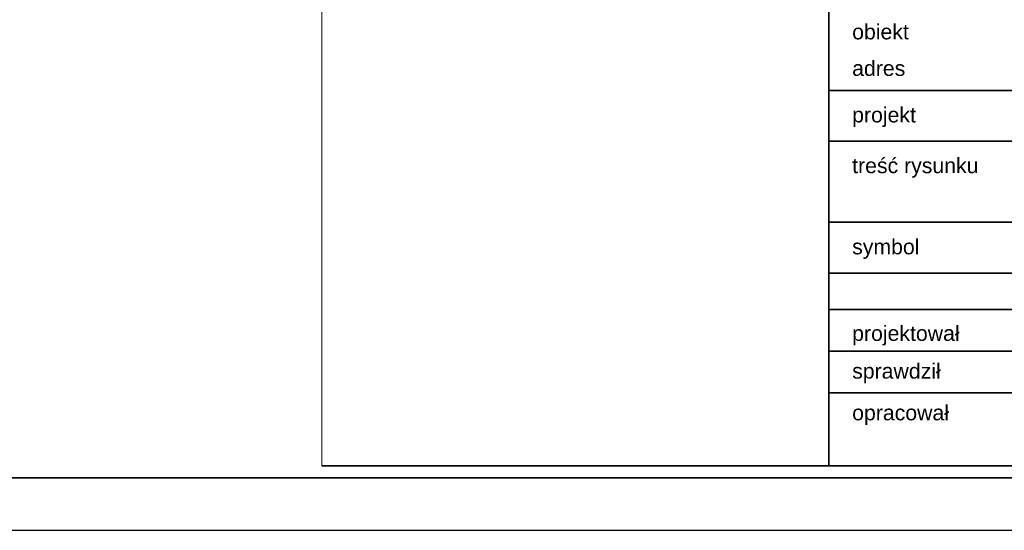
# Model space of a CAD drawing. Header units: millimetres. Extents: x 82175 to 237000, y 24756 to 471700.
# Tile 208 of 256: x 115666 to 125077, y 365864 to 370741. Entities that reach past the tile are written whole.
import ezdxf

# ---------------------------------------------------------------- set-up
doc = ezdxf.new("R2010")
doc.units = ezdxf.units.MM
doc.header["$XCLIPFRAME"] = 2
doc.layers.add('arch tabela_Nr_Pióra__100', color=7, linetype='Continuous', lineweight=20)
doc.layers.add('CP_FRREF', color=251, linetype='Continuous', lineweight=35)
doc.layers.add('CP_LINENORM', color=253, linetype='Continuous')
doc.styles.add('STYL_AUTOMATYCZNY_1', font='arial.ttf')
picture_1 = doc.add_image_def('image1.tif', size_in_pixel=(2126, 2126))

msp = doc.modelspace()

# ---------------------------------------------------------------- linework, layer by layer
at = {"color": 7, "linetype": 'Continuous', "lineweight": 35}
for p, q in [((123399.5, 366480.4), (123399.5, 371325.2)), ((123399.5, 370065.5), (136554.2, 370065.5)), ((123399.5, 369581), (134325.5, 369581)), ((123399.5, 368805.9), (134325.5, 368805.9)), ((123399.5, 368321.4), (136554.2, 368321.4)), ((123399.5, 367971.7), (134325.5, 367971.7)), ((123399.5, 367574), (130384.2, 367574)), ((123399.5, 367176.3), (134325.5, 367176.3)), ((118554.2, 366480.4), (136554.2, 366480.4))]:
    msp.add_line(p, q, dxfattribs=at)
at = {"layer": 'CP_FRREF'}
msp.add_line((83674.5, 366364.2), (136674.5, 366364.2), dxfattribs=at)
at = {"layer": 'CP_LINENORM', "linetype": 'Continuous'}
msp.add_line((82174.5, 365864.2), (137174.5, 365864.2), dxfattribs=at)

# ---------------------------------------------------------------- texts
at = {"color": 7, "linetype": 'Continuous', "lineweight": 35, "char_height": 145.344, "attachment_point": 4, "style": 'STYL_AUTOMATYCZNY_1'}
for s, insert in [('\\A1;{\\pql;\\fArial|b0|i0|c238|p0;\\W1.000000;obiekt}', (123623.2, 370625)), ('\\A1;{\\pql;\\fArial|b0|i0|c238|p0;\\W1.000000;adres}', (123623.2, 370276.2)), ('\\A1;{\\pql;\\fArial|b0|i0|c238|p0;\\W1.000000;projekt}', (123623.2, 369810.6)), ('\\A1;{\\pql;\\fArial|b0|i0|c238|p0;\\W1.000000;treść rysunku}', (123623.2, 369326.2)), ('\\A1;{\\pql;\\fArial|b0|i0|c238|p0;\\W1.000000;symbol}', (123623.2, 368551)), ('\\pxql;\\fArial|b0|i0|c238|p0;\\A1;projektował', (123623.2, 367724.1)), ('\\A1;{\\pql;\\fArial|b0|i0|c238|p0;\\W1.000000;sprawdził}', (123623.2, 367363.7)), ('\\pxql;\\fArial|b0|i0|c238|p0;\\A1;opracował', (123623.2, 366965.4))]:
    msp.add_mtext(s, dxfattribs=dict(at, insert=insert))

# ---------------------------------------------------------------- pictures from other files: only their frames are drawn
at = {"layer": 'arch tabela_Nr_Pióra__100', "linetype": 'Continuous'}
image = msp.add_image(picture_1, insert=(118554.2, 366480.4), size_in_units=(5000, 5000), dxfattribs=at)
image.set_boundary_path([(-0.5, 65.5), (2059.76, 2125.5)])

doc.saveas('drawing.dxf')
